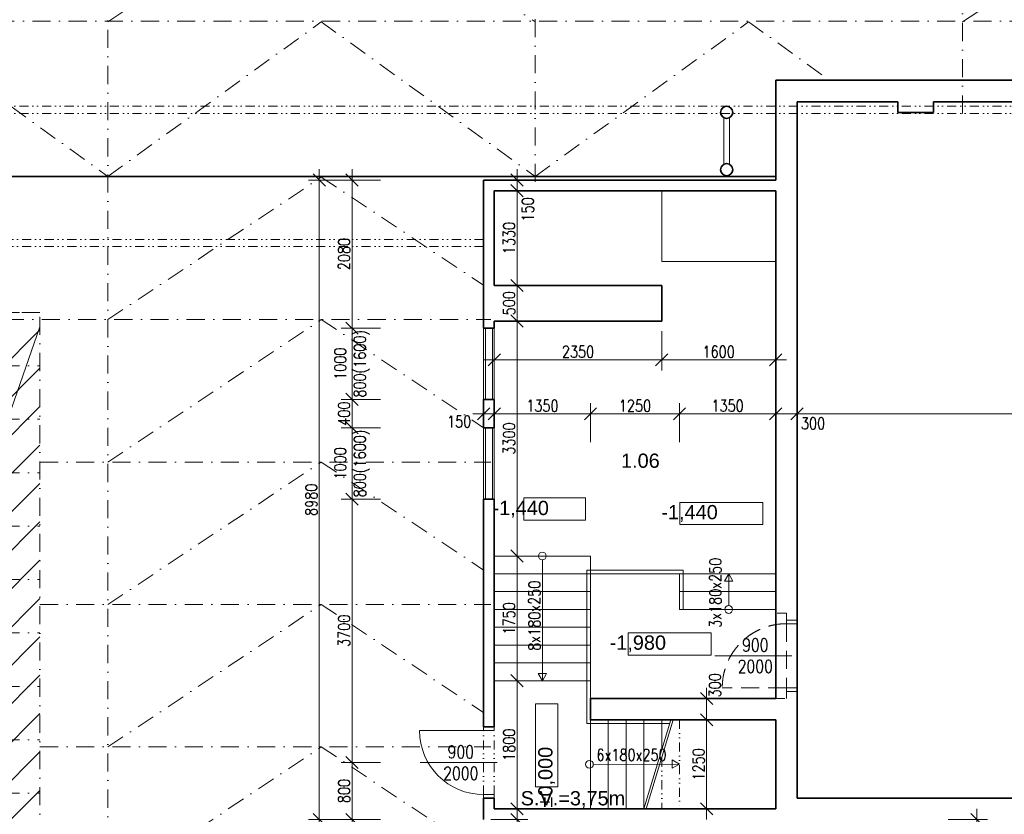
# Model space of a CAD drawing. Header units: millimetres. Extents: x -485339 to 286898, y -1189934 to 1602269.
# Tile 163 of 230: x -81119 to -67295, y -625566 to -614408. Entities that reach past the tile are written whole.
import ezdxf

# ---------------------------------------------------------------- set-up
doc = ezdxf.new("R2010")
doc.units = ezdxf.units.MM
doc.header["$LTSCALE"] = 10
for name, pattern in [('DASHDOT', [25.4, 12.7, -6.35, 0, -6.35]), ('DASHED', [19.05, 12.7, -6.35]), ('DĚLICÍ2', [15.875, 6.35, -3.175, 0, -3.175, 0, -3.175]), ('ČÁRKOVANÁ', [19.05, 12.7, -6.35]), ('ČÁRKOVANÁ2', [9.525, 6.35, -3.175])]:
    doc.linetypes.add(name, pattern=pattern)
doc.layers.get('Defpoints').update_dxf_attribs({"lineweight": 0})
for name, color, linetype, lineweight, true_color in [('BOUR_ČÁRY_OBRYS', 7, 'Continuous', 35, 0x4ccd32), ('BOUR_ŠRAFY', 7, 'Continuous', 18, 0x4ccd32), ('BOURÁNÍ_POPIS', 7, 'Continuous', 18, 0x4ccd32)]:
    doc.layers.add(name, color=color, linetype=linetype, lineweight=lineweight, true_color=true_color)
for name, color, linetype, lineweight in [('St__otvory_dveře', 40, 'Continuous', 18), ('St_kóty', 132, 'Continuous', 18), ('St_otvory_okna', 40, 'Continuous', 18), ('St_plocha_místnosti', 250, 'Continuous', 18), ('St_popis', 250, 'Continuous', 18), ('St_popis_otvory', 40, 'Continuous', 18), ('St_sloupy_konstrukce haly', 5, 'Continuous', 35), ('St_čáry_nad', 250, 'DĚLICÍ2', 18), ('St_čáry_obrys', 5, 'Continuous', 35), ('St_čáry_osy', 250, 'DASHDOT', 18), ('St_čáry_plné', 250, 'Continuous', 18), ('St_čáry_pod', 250, 'ČÁRKOVANÁ2', 18)]:
    doc.layers.add(name, color=color, linetype=linetype, lineweight=lineweight)
doc.styles.add('1_50', font='arial.ttf', dxfattribs={"height": 100})
doc.styles.add('Andy', font='arial.ttf')
doc.styles.get("Standard").update_dxf_attribs({"font": 'simplex.shx', "width": 0.8})
doc.linetypes.add('ZIGZAG', pattern='A,0.00254,-5.08,[131,ltypeshp.shx,S=5.08,R=0,X=-5.08,Y=0],-10.16,[131,ltypeshp.shx,S=5.08,R=180,X=5.08,Y=0],-5.08', length=20.32254)
doc.dimstyles.new('stavebníM100', dxfattribs={"dimtxt": 165, "dimasz": 170, "dimexe": 150, "dimexo": 100, "dimgap": 30, "dimtad": 1, "dimdec": 0, "dimtxsty": 'Standard', "dimblk": 'OBLIQUE', "dimcen": -2.5, "dimdle": 150, "dimclrd": 256, "dimclre": 256, "dimclrt": 256, "dimadec": 4, "dimazin": 0, "dimtfac": 1, "dimtdec": 0, "dimtmove": 2, "dimatfit": 3, "dimldrblk": 'OBLIQUE', "dimfxl": 400, "dimfxlon": 1, "dimlwd": -1, "dimlwe": -1, "dimarcsym": 0})
doc.dimstyles.new('stavebníM100_modul', dxfattribs={"dimtxt": 250, "dimasz": 200, "dimexe": 150, "dimexo": 100, "dimgap": 30, "dimtad": 1, "dimdec": 0, "dimtxsty": 'Standard', "dimblk": 'DOT', "dimcen": -2.5, "dimdle": 150, "dimclrd": 256, "dimclre": 256, "dimclrt": 256, "dimadec": 4, "dimazin": 0, "dimtfac": 1, "dimtdec": 0, "dimtmove": 2, "dimatfit": 3, "dimldrblk": 'OBLIQUE', "dimfxl": 400, "dimfxlon": 1, "dimlwd": -1, "dimlwe": -1, "dimarcsym": 0})
doc.dimstyles.new('stavebníM50 vnitřní', dxfattribs={"dimtxt": 100, "dimasz": 100, "dimexe": 50, "dimexo": 100, "dimgap": 30, "dimtad": 1, "dimdec": 0, "dimtxsty": 'Standard', "dimblk": 'OBLIQUE', "dimcen": 2.5, "dimclrd": 256, "dimclre": 256, "dimclrt": 256, "dimadec": 0, "dimazin": 0, "dimtfac": 1, "dimtdec": 0, "dimtmove": 2, "dimatfit": 2, "dimldrblk": 'OBLIQUE', "dimfxl": 250, "dimfxlon": 1, "dimlwd": -1, "dimlwe": -1, "dimarcsym": 0})

# ---------------------------------------------------------------- blocks, each defined once
blk = doc.blocks.new('G$CCB4D89C1')
at = {"layer": 'St__otvory_dveře', "ltscale": 2}
blk.add_lwpolyline([(450, 0), (450, 900)], dxfattribs=at)
at = {"layer": 'St__otvory_dveře', "linetype": 'DĚLICÍ2', "ltscale": 2}
for points in [[(-450, 0), (450, 0)], [(-450, -150), (450, -150)]]:
    blk.add_lwpolyline(points, dxfattribs=at)
at = {"layer": 'St__otvory_dveře', "ltscale": 2}
for points in [[(500, 0), (450, 0), (450, -150), (500, -150)], [(-450, 0), (-500, 0), (-500, -150), (-450, -150)]]:
    blk.add_lwpolyline(points, close=True, dxfattribs=at)
blk.add_arc((450, 0), 900, 90, 180, dxfattribs=at)
blk = doc.blocks.new('G$CE3D3B369')
at = {"layer": 'St_čáry_osy', "linetype": 'ByBlock', "ltscale": 2}
blk.add_lwpolyline([(0, 0), (12000, 0), (12000, 4100), (0, 4100)], close=True, dxfattribs=at)
for points in [[(750, 4100), (750, 0)], [(1500, 4100), (1500, 0)], [(2250, 4100), (2250, 0)], [(3000, 4100), (3000, 0)], [(3750, 4100), (3750, 0)], [(4500, 4100), (4500, 0)], [(5250, 4100), (5250, 0)], [(6000, 4100), (6000, 0)], [(6750, 4100), (6750, 0)], [(7500, 4100), (7500, 0)], [(8250, 4100), (8250, 0)], [(9000, 4100), (9000, 0)], [(9750, 4100), (9750, 0)], [(10500, 4100), (10500, 0)], [(11250, 4100), (11250, 0)], [(0, 2050), (12000, 2050)]]:
    blk.add_lwpolyline(points, dxfattribs=at)
at = {"layer": 'St_čáry_osy', "ltscale": 2}
blk.add_lwpolyline([(12000, 4100), (12000, 0)], dxfattribs=at)
blk = doc.blocks.new('*U3705')
at = {"layer": 'St_čáry_osy', "ltscale": 2}
blk.add_lwpolyline([(-3000, -1000), (-4, 1000), (3000, -1000)], dxfattribs=at)
blk = doc.blocks.new('*U3706')
at = {"layer": 'St_čáry_osy', "ltscale": 2}
for p in [(48000, 0), (60000, 0)]:
    blk.add_blockref('*U3705', p, dxfattribs=at)
blk = doc.blocks.new('G$C7F2A87C2')
at = {"layer": 'St_sloupy_konstrukce haly', "color": 250, "lineweight": 18, "ltscale": 2}
for points in [[(-40, -815), (-40, -160)], [(40, -815), (40, -160)]]:
    blk.add_lwpolyline(points, dxfattribs=at)
at = {"layer": 'St_sloupy_konstrukce haly', "ltscale": 2}
for centre in [(0, -85), (0, -890)]:
    blk.add_circle(centre, 85, dxfattribs=at)
blk = doc.blocks.new('_Dot')
at = {"color": 0, "linetype": 'ByBlock', "lineweight": -2}
blk.add_line((-0.5, 0), (-1, 0), dxfattribs=at)
at = {"color": 0, "linetype": 'ByBlock', "const_width": 0.5}
blk.add_lwpolyline([(-0.25, 0, 1), (0.25, 0, 1)], format="xyb", close=True, dxfattribs=at)
blk = doc.blocks.new('*D4087')
at = {"layer": 'Defpoints', "color": 0}
for p in [(-71193, -615624), (-59185, -615624), (-71193, -638883)]:
    blk.add_point(p, dxfattribs=at)
at = {"layer": 'St_kóty'}
for p, q in [((-71193, -638483), (-71193, -639033)), ((-59185, -638483), (-59185, -639033)), ((-59385, -638883), (-70993, -638883))]:
    blk.add_line(p, q, dxfattribs=at)
at = {"layer": 'St_kóty', "xscale": 200, "yscale": 200, "zscale": 200, "rotation": 180}
blk.add_blockref('_Dot', (-71193, -638883), dxfattribs=at)
at = {"layer": 'St_kóty', "xscale": 200, "yscale": 200, "zscale": 200}
blk.add_blockref('_Dot', (-59185, -638883), dxfattribs=at)
at = {"layer": 'St_kóty', "insert": (-65189, -638728), "char_height": 250, "attachment_point": 5}
blk.add_mtext('12008', dxfattribs=at)
blk = doc.blocks.new('_OBLIQUE')
at = {"color": 0, "linetype": 'ByBlock'}
blk.add_line((-0.5, -0.5), (0.5, 0.5), dxfattribs=at)
blk = doc.blocks.new('*D4088')
at = {"layer": 'Defpoints', "color": 0}
for p in [(-83185, -615709), (-71193, -615624), (-83185, -638883)]:
    blk.add_point(p, dxfattribs=at)
at = {"layer": 'St_kóty'}
for p, q in [((-83185, -638483), (-83185, -639033)), ((-71193, -638483), (-71193, -639033)), ((-71393, -638883), (-82985, -638883))]:
    blk.add_line(p, q, dxfattribs=at)
at = {"layer": 'St_kóty', "xscale": 200, "yscale": 200, "zscale": 200, "rotation": 180}
blk.add_blockref('_Dot', (-83185, -638883), dxfattribs=at)
at = {"layer": 'St_kóty', "xscale": 200, "yscale": 200, "zscale": 200}
blk.add_blockref('_Dot', (-71193, -638883), dxfattribs=at)
at = {"layer": 'St_kóty', "insert": (-77189, -638728), "char_height": 250, "attachment_point": 5}
blk.add_mtext('11992', dxfattribs=at)
blk = doc.blocks.new('*D4195')
at = {"layer": 'Defpoints', "color": 0}
for p in [(-70205, -625639), (-67681, -625639), (-70205, -625949)]:
    blk.add_point(p, dxfattribs=at)
at = {"layer": 'St_kóty'}
for p, q in [((-67681, -626099), (-67681, -625489)), ((-68081, -625639), (-67531, -625639)), ((-68081, -625949), (-67531, -625949))]:
    blk.add_line(p, q, dxfattribs=at)
at = {"layer": 'St_kóty', "linetype": 'ByBlock', "xscale": 170, "yscale": 170, "zscale": 170}
for p, rotation in [((-67681, -625639), 90), ((-67681, -625949), 270)]:
    blk.add_blockref('_OBLIQUE', p, dxfattribs=dict(at, rotation=rotation))
at = {"layer": 'St_kóty', "insert": (-67466, -626151), "char_height": 165, "attachment_point": 5, "rotation": 90}
blk.add_mtext('310', dxfattribs=at)
blk = doc.blocks.new('*D4206')
at = {"layer": 'Defpoints', "color": 0}
for p in [(-76453, -624839), (-74605, -624839), (-74605, -625639)]:
    blk.add_point(p, dxfattribs=at)
at = {"layer": 'St_kóty'}
for p, q in [((-76453, -625789), (-76453, -624689)), ((-76053, -624839), (-76603, -624839)), ((-76053, -625639), (-76603, -625639))]:
    blk.add_line(p, q, dxfattribs=at)
at = {"layer": 'St_kóty', "linetype": 'ByBlock', "xscale": 170, "yscale": 170, "zscale": 170}
for p, rotation in [((-76453, -624839), 90), ((-76453, -625639), 270)]:
    blk.add_blockref('_OBLIQUE', p, dxfattribs=dict(at, rotation=rotation))
at = {"layer": 'St_kóty', "insert": (-76565, -625239), "char_height": 165, "attachment_point": 5, "rotation": 90}
blk.add_mtext('800', dxfattribs=at)
blk = doc.blocks.new('*D4208')
at = {"layer": 'Defpoints', "color": 0}
for p in [(-76453, -621139), (-74605, -621139), (-74605, -624839)]:
    blk.add_point(p, dxfattribs=at)
at = {"layer": 'St_kóty'}
for p, q in [((-76453, -624989), (-76453, -620989)), ((-76053, -621139), (-76603, -621139)), ((-76053, -624839), (-76603, -624839))]:
    blk.add_line(p, q, dxfattribs=at)
at = {"layer": 'St_kóty', "linetype": 'ByBlock', "xscale": 170, "yscale": 170, "zscale": 170}
for p, rotation in [((-76453, -621139), 90), ((-76453, -624839), 270)]:
    blk.add_blockref('_OBLIQUE', p, dxfattribs=dict(at, rotation=rotation))
at = {"layer": 'St_kóty', "insert": (-76565, -622989), "char_height": 165, "attachment_point": 5, "rotation": 90}
blk.add_mtext('3700', dxfattribs=at)
blk = doc.blocks.new('*D4209')
at = {"layer": 'Defpoints', "color": 0}
for p in [(-76453, -620139), (-74580, -620139), (-74605, -621139)]:
    blk.add_point(p, dxfattribs=at)
at = {"layer": 'St_kóty'}
for p, q in [((-76453, -621289), (-76453, -619989)), ((-76053, -620139), (-76603, -620139)), ((-76053, -621139), (-76603, -621139))]:
    blk.add_line(p, q, dxfattribs=at)
at = {"layer": 'St_kóty', "insert": (-76453, -620639), "char_height": 165, "attachment_point": 5, "rotation": 90}
blk.add_mtext('1000\\P800(1600)', dxfattribs=at)
blk = doc.blocks.new('*D4210')
at = {"layer": 'Defpoints', "color": 0}
for p in [(-76453, -619739), (-74605, -619739), (-74580, -620139)]:
    blk.add_point(p, dxfattribs=at)
at = {"layer": 'St_kóty'}
for p, q in [((-76453, -620289), (-76453, -619589)), ((-76053, -619739), (-76603, -619739)), ((-76053, -620139), (-76603, -620139))]:
    blk.add_line(p, q, dxfattribs=at)
at = {"layer": 'St_kóty', "linetype": 'ByBlock', "xscale": 170, "yscale": 170, "zscale": 170}
for p, rotation in [((-76453, -619739), 90), ((-76453, -620139), 270)]:
    blk.add_blockref('_OBLIQUE', p, dxfattribs=dict(at, rotation=rotation))
at = {"layer": 'St_kóty', "insert": (-76565, -619939), "char_height": 165, "attachment_point": 5, "rotation": 90}
blk.add_mtext('400', dxfattribs=at)
blk = doc.blocks.new('*D4211')
at = {"layer": 'Defpoints', "color": 0}
for p in [(-76453, -618739), (-74580, -618739), (-74605, -619739)]:
    blk.add_point(p, dxfattribs=at)
at = {"layer": 'St_kóty'}
for p, q in [((-76453, -619889), (-76453, -618589)), ((-76053, -618739), (-76603, -618739)), ((-76053, -619739), (-76603, -619739))]:
    blk.add_line(p, q, dxfattribs=at)
at = {"layer": 'St_kóty', "insert": (-76453, -619239), "char_height": 165, "attachment_point": 5, "rotation": 90}
blk.add_mtext('1000\\P800(1600)', dxfattribs=at)
blk = doc.blocks.new('*D4212')
at = {"layer": 'Defpoints', "color": 0}
for p in [(-76453, -616659), (-74605, -616659), (-74580, -618739)]:
    blk.add_point(p, dxfattribs=at)
at = {"layer": 'St_kóty'}
for p, q in [((-76453, -618889), (-76453, -616509)), ((-76053, -616659), (-76603, -616659)), ((-76053, -618739), (-76603, -618739))]:
    blk.add_line(p, q, dxfattribs=at)
at = {"layer": 'St_kóty', "linetype": 'ByBlock', "xscale": 170, "yscale": 170, "zscale": 170}
for p, rotation in [((-76453, -616659), 90), ((-76453, -618739), 270)]:
    blk.add_blockref('_OBLIQUE', p, dxfattribs=dict(at, rotation=rotation))
at = {"layer": 'St_kóty', "insert": (-76565, -617699), "char_height": 165, "attachment_point": 5, "rotation": 90}
blk.add_mtext('2080', dxfattribs=at)
blk = doc.blocks.new('*D4213')
at = {"layer": 'Defpoints', "color": 0}
for p in [(-74605, -616659), (-76912, -625639), (-74605, -625639)]:
    blk.add_point(p, dxfattribs=at)
at = {"layer": 'St_kóty'}
for p, q in [((-76912, -616509), (-76912, -625789)), ((-76512, -616659), (-77062, -616659)), ((-76512, -625639), (-77062, -625639))]:
    blk.add_line(p, q, dxfattribs=at)
at = {"layer": 'St_kóty', "linetype": 'ByBlock', "xscale": 170, "yscale": 170, "zscale": 170}
for p, rotation in [((-76912, -616659), 90), ((-76912, -625639), 270)]:
    blk.add_blockref('_OBLIQUE', p, dxfattribs=dict(at, rotation=rotation))
at = {"layer": 'St_kóty', "insert": (-77024, -621149), "char_height": 165, "attachment_point": 5, "rotation": 90}
blk.add_mtext('8980', dxfattribs=at)
blk = doc.blocks.new('*D4214')
at = {"layer": 'Defpoints', "color": 0}
for p in [(-74455, -625489), (-74136, -625489), (-74605, -625639)]:
    blk.add_point(p, dxfattribs=at)
at = {"layer": 'St_kóty'}
for p, q in [((-74136, -625789), (-74136, -625339)), ((-74355, -625489), (-73986, -625489)), ((-74505, -625639), (-73986, -625639))]:
    blk.add_line(p, q, dxfattribs=at)
at = {"layer": 'St_kóty', "linetype": 'ByBlock', "xscale": 170, "yscale": 170, "zscale": 170}
for p, rotation in [((-74136, -625489), 90), ((-74136, -625639), 270)]:
    blk.add_blockref('_OBLIQUE', p, dxfattribs=dict(at, rotation=rotation))
at = {"layer": 'St_kóty', "insert": (-74012, -625916), "char_height": 165, "attachment_point": 5, "rotation": 90}
blk.add_mtext('150', dxfattribs=at)
blk = doc.blocks.new('*D4215')
at = {"layer": 'Defpoints', "color": 0}
for p in [(-74455, -623689), (-74136, -623689), (-74455, -625489)]:
    blk.add_point(p, dxfattribs=at)
at = {"layer": 'St_kóty'}
for p, q in [((-74136, -625639), (-74136, -623539)), ((-74355, -623689), (-73986, -623689)), ((-74355, -625489), (-73986, -625489))]:
    blk.add_line(p, q, dxfattribs=at)
at = {"layer": 'St_kóty', "linetype": 'ByBlock', "xscale": 170, "yscale": 170, "zscale": 170}
for p, rotation in [((-74136, -623689), 90), ((-74136, -625489), 270)]:
    blk.add_blockref('_OBLIQUE', p, dxfattribs=dict(at, rotation=rotation))
at = {"layer": 'St_kóty', "insert": (-74248, -624589), "char_height": 165, "attachment_point": 5, "rotation": 90}
blk.add_mtext('1800', dxfattribs=at)
blk = doc.blocks.new('*D4216')
at = {"layer": 'Defpoints', "color": 0}
for p in [(-74455, -621939), (-74136, -621939), (-74455, -623689)]:
    blk.add_point(p, dxfattribs=at)
at = {"layer": 'St_kóty'}
for p, q in [((-74136, -623839), (-74136, -621789)), ((-74355, -621939), (-73986, -621939)), ((-74355, -623689), (-73986, -623689))]:
    blk.add_line(p, q, dxfattribs=at)
at = {"layer": 'St_kóty', "linetype": 'ByBlock', "xscale": 170, "yscale": 170, "zscale": 170}
for p, rotation in [((-74136, -621939), 90), ((-74136, -623689), 270)]:
    blk.add_blockref('_OBLIQUE', p, dxfattribs=dict(at, rotation=rotation))
at = {"layer": 'St_kóty', "insert": (-74248, -622814), "char_height": 165, "attachment_point": 5, "rotation": 90}
blk.add_mtext('1750', dxfattribs=at)
blk = doc.blocks.new('*D4217')
at = {"layer": 'Defpoints', "color": 0}
for p in [(-74455, -618639), (-74136, -618639), (-74455, -621939)]:
    blk.add_point(p, dxfattribs=at)
at = {"layer": 'St_kóty'}
for p, q in [((-74136, -622089), (-74136, -618489)), ((-74355, -618639), (-73986, -618639)), ((-74355, -621939), (-73986, -621939))]:
    blk.add_line(p, q, dxfattribs=at)
at = {"layer": 'St_kóty', "linetype": 'ByBlock', "xscale": 170, "yscale": 170, "zscale": 170}
for p, rotation in [((-74136, -618639), 90), ((-74136, -621939), 270)]:
    blk.add_blockref('_OBLIQUE', p, dxfattribs=dict(at, rotation=rotation))
at = {"layer": 'St_kóty', "insert": (-74248, -620289), "char_height": 165, "attachment_point": 5, "rotation": 90}
blk.add_mtext('3300', dxfattribs=at)
blk = doc.blocks.new('*D4218')
at = {"layer": 'Defpoints', "color": 0}
for p in [(-74455, -618139), (-74136, -618139), (-74455, -618639)]:
    blk.add_point(p, dxfattribs=at)
at = {"layer": 'St_kóty'}
for p, q in [((-74136, -618789), (-74136, -617989)), ((-74355, -618139), (-73986, -618139)), ((-74355, -618639), (-73986, -618639))]:
    blk.add_line(p, q, dxfattribs=at)
at = {"layer": 'St_kóty', "linetype": 'ByBlock', "xscale": 170, "yscale": 170, "zscale": 170}
for p, rotation in [((-74136, -618139), 90), ((-74136, -618639), 270)]:
    blk.add_blockref('_OBLIQUE', p, dxfattribs=dict(at, rotation=rotation))
at = {"layer": 'St_kóty', "insert": (-74248, -618389), "char_height": 165, "attachment_point": 5, "rotation": 90}
blk.add_mtext('500', dxfattribs=at)
blk = doc.blocks.new('*D4219')
at = {"layer": 'Defpoints', "color": 0}
for p in [(-74455, -616809), (-74136, -616809), (-74455, -618139)]:
    blk.add_point(p, dxfattribs=at)
at = {"layer": 'St_kóty'}
for p, q in [((-74136, -618289), (-74136, -616659)), ((-74355, -616809), (-73986, -616809)), ((-74355, -618139), (-73986, -618139))]:
    blk.add_line(p, q, dxfattribs=at)
at = {"layer": 'St_kóty', "linetype": 'ByBlock', "xscale": 170, "yscale": 170, "zscale": 170}
for p, rotation in [((-74136, -616809), 90), ((-74136, -618139), 270)]:
    blk.add_blockref('_OBLIQUE', p, dxfattribs=dict(at, rotation=rotation))
at = {"layer": 'St_kóty', "insert": (-74248, -617474), "char_height": 165, "attachment_point": 5, "rotation": 90}
blk.add_mtext('1330', dxfattribs=at)
blk = doc.blocks.new('*D4220')
at = {"layer": 'Defpoints', "color": 0}
for p in [(-74605, -616659), (-74136, -616659), (-74455, -616809)]:
    blk.add_point(p, dxfattribs=at)
at = {"layer": 'St_kóty'}
for p, q in [((-74136, -616959), (-74136, -616509)), ((-74505, -616659), (-73986, -616659)), ((-74355, -616809), (-73986, -616809))]:
    blk.add_line(p, q, dxfattribs=at)
at = {"layer": 'St_kóty', "linetype": 'ByBlock', "xscale": 170, "yscale": 170, "zscale": 170}
for p, rotation in [((-74136, -616659), 90), ((-74136, -616809), 270)]:
    blk.add_blockref('_OBLIQUE', p, dxfattribs=dict(at, rotation=rotation))
at = {"layer": 'St_kóty', "insert": (-73985, -617071), "char_height": 165, "attachment_point": 5, "rotation": 90}
blk.add_mtext('150', dxfattribs=at)
blk = doc.blocks.new('*D4221')
at = {"layer": 'Defpoints', "color": 0}
for p in [(-71474, -624239), (-70505, -624239), (-70505, -625489)]:
    blk.add_point(p, dxfattribs=at)
at = {"layer": 'St_kóty'}
for p, q in [((-71474, -625639), (-71474, -624089)), ((-71074, -624239), (-71624, -624239)), ((-71074, -625489), (-71624, -625489))]:
    blk.add_line(p, q, dxfattribs=at)
at = {"layer": 'St_kóty', "linetype": 'ByBlock', "xscale": 170, "yscale": 170, "zscale": 170}
for p, rotation in [((-71474, -624239), 90), ((-71474, -625489), 270)]:
    blk.add_blockref('_OBLIQUE', p, dxfattribs=dict(at, rotation=rotation))
at = {"layer": 'St_kóty', "insert": (-71587, -624864), "char_height": 165, "attachment_point": 5, "rotation": 90}
blk.add_mtext('1250', dxfattribs=at)
blk = doc.blocks.new('*D4222')
at = {"layer": 'Defpoints', "color": 0}
for p in [(-71474, -623939), (-70505, -623939), (-70505, -624239)]:
    blk.add_point(p, dxfattribs=at)
at = {"layer": 'St_kóty'}
for p, q in [((-71474, -624389), (-71474, -623789)), ((-71074, -623939), (-71624, -623939)), ((-71074, -624239), (-71624, -624239))]:
    blk.add_line(p, q, dxfattribs=at)
at = {"layer": 'St_kóty', "linetype": 'ByBlock', "xscale": 170, "yscale": 170, "zscale": 170}
for p, rotation in [((-71474, -623939), 90), ((-71474, -624239), 270)]:
    blk.add_blockref('_OBLIQUE', p, dxfattribs=dict(at, rotation=rotation))
at = {"layer": 'St_kóty', "insert": (-71357, -623754), "char_height": 165, "attachment_point": 5, "rotation": 90}
blk.add_mtext('300', dxfattribs=at)
blk = doc.blocks.new('*D4223')
at = {"layer": 'Defpoints', "color": 0}
for p in [(-74455, -619941), (-74605, -621139), (-74455, -621139)]:
    blk.add_point(p, dxfattribs=at)
at = {"layer": 'St_kóty'}
for p, q in [((-74605, -620341), (-74605, -619791)), ((-74455, -620341), (-74455, -619791)), ((-74755, -619941), (-74305, -619941))]:
    blk.add_line(p, q, dxfattribs=at)
at = {"layer": 'St_kóty', "linetype": 'ByBlock', "xscale": 170, "yscale": 170, "zscale": 170, "rotation": 180}
blk.add_blockref('_OBLIQUE', (-74605, -619941), dxfattribs=at)
at = {"layer": 'St_kóty', "linetype": 'ByBlock', "xscale": 170, "yscale": 170, "zscale": 170}
blk.add_blockref('_OBLIQUE', (-74455, -619941), dxfattribs=at)
at = {"layer": 'St_kóty', "insert": (-74949, -620051), "char_height": 165, "attachment_point": 5}
blk.add_mtext('150', dxfattribs=at)
blk = doc.blocks.new('*D4224')
at = {"layer": 'Defpoints', "color": 0}
for p in [(-73105, -619941), (-74455, -621139), (-73105, -623939)]:
    blk.add_point(p, dxfattribs=at)
at = {"layer": 'St_kóty'}
for p, q in [((-74455, -620341), (-74455, -619791)), ((-73105, -620341), (-73105, -619791)), ((-74605, -619941), (-72955, -619941))]:
    blk.add_line(p, q, dxfattribs=at)
at = {"layer": 'St_kóty', "linetype": 'ByBlock', "xscale": 170, "yscale": 170, "zscale": 170, "rotation": 180}
blk.add_blockref('_OBLIQUE', (-74455, -619941), dxfattribs=at)
at = {"layer": 'St_kóty', "linetype": 'ByBlock', "xscale": 170, "yscale": 170, "zscale": 170}
blk.add_blockref('_OBLIQUE', (-73105, -619941), dxfattribs=at)
at = {"layer": 'St_kóty', "insert": (-73780, -619828), "char_height": 165, "attachment_point": 5}
blk.add_mtext('1350', dxfattribs=at)
blk = doc.blocks.new('*D4226')
at = {"layer": 'Defpoints', "color": 0}
for p in [(-70205, -619941), (-70505, -623939), (-70205, -625339)]:
    blk.add_point(p, dxfattribs=at)
at = {"layer": 'St_kóty'}
for p, q in [((-70505, -620341), (-70505, -619791)), ((-70205, -620341), (-70205, -619791)), ((-70655, -619941), (-70055, -619941))]:
    blk.add_line(p, q, dxfattribs=at)
at = {"layer": 'St_kóty', "linetype": 'ByBlock', "xscale": 170, "yscale": 170, "zscale": 170, "rotation": 180}
blk.add_blockref('_OBLIQUE', (-70505, -619941), dxfattribs=at)
at = {"layer": 'St_kóty', "linetype": 'ByBlock', "xscale": 170, "yscale": 170, "zscale": 170}
blk.add_blockref('_OBLIQUE', (-70205, -619941), dxfattribs=at)
at = {"layer": 'St_kóty', "insert": (-69980, -620076), "char_height": 165, "attachment_point": 5}
blk.add_mtext('300', dxfattribs=at)
blk = doc.blocks.new('*D4227')
at = {"layer": 'Defpoints', "color": 0}
for p in [(-60025, -619941), (-70205, -625339), (-60025, -625339)]:
    blk.add_point(p, dxfattribs=at)
at = {"layer": 'St_kóty'}
for p, q in [((-70205, -620341), (-70205, -619791)), ((-60025, -620341), (-60025, -619791)), ((-70355, -619941), (-59875, -619941))]:
    blk.add_line(p, q, dxfattribs=at)
at = {"layer": 'St_kóty', "linetype": 'ByBlock', "xscale": 170, "yscale": 170, "zscale": 170, "rotation": 180}
blk.add_blockref('_OBLIQUE', (-70205, -619941), dxfattribs=at)
at = {"layer": 'St_kóty', "linetype": 'ByBlock', "xscale": 170, "yscale": 170, "zscale": 170}
blk.add_blockref('_OBLIQUE', (-60025, -619941), dxfattribs=at)
at = {"layer": 'St_kóty', "insert": (-65115, -619828), "char_height": 165, "attachment_point": 5}
blk.add_mtext('10180', dxfattribs=at)
blk = doc.blocks.new('*D4230')
at = {"layer": 'Defpoints', "color": 0}
for p in [(-74455, -618139), (-72105, -618139), (-72105, -619183)]:
    blk.add_point(p, dxfattribs=at)
at = {"layer": 'St_kóty'}
for p, q in [((-74455, -618783), (-74455, -619333)), ((-72105, -618783), (-72105, -619333)), ((-74605, -619183), (-71955, -619183))]:
    blk.add_line(p, q, dxfattribs=at)
at = {"layer": 'St_kóty', "linetype": 'ByBlock', "xscale": 170, "yscale": 170, "zscale": 170, "rotation": 180}
blk.add_blockref('_OBLIQUE', (-74455, -619183), dxfattribs=at)
at = {"layer": 'St_kóty', "linetype": 'ByBlock', "xscale": 170, "yscale": 170, "zscale": 170}
blk.add_blockref('_OBLIQUE', (-72105, -619183), dxfattribs=at)
at = {"layer": 'St_kóty', "insert": (-73280, -619070), "char_height": 165, "attachment_point": 5}
blk.add_mtext('2350', dxfattribs=at)
blk = doc.blocks.new('*D4231')
at = {"layer": 'Defpoints', "color": 0}
for p in [(-70505, -616809), (-72105, -618139), (-70505, -619183)]:
    blk.add_point(p, dxfattribs=at)
at = {"layer": 'St_kóty'}
for p, q in [((-72105, -618783), (-72105, -619333)), ((-70505, -618783), (-70505, -619333)), ((-72255, -619183), (-70355, -619183))]:
    blk.add_line(p, q, dxfattribs=at)
at = {"layer": 'St_kóty', "linetype": 'ByBlock', "xscale": 170, "yscale": 170, "zscale": 170, "rotation": 180}
blk.add_blockref('_OBLIQUE', (-72105, -619183), dxfattribs=at)
at = {"layer": 'St_kóty', "linetype": 'ByBlock', "xscale": 170, "yscale": 170, "zscale": 170}
blk.add_blockref('_OBLIQUE', (-70505, -619183), dxfattribs=at)
at = {"layer": 'St_kóty', "insert": (-71305, -619070), "char_height": 165, "attachment_point": 5}
blk.add_mtext('1600', dxfattribs=at)
blk = doc.blocks.new('*D4233')
at = {"layer": 'Defpoints', "color": 0}
for p in [(-70505, -619941), (-71855, -622189), (-70505, -622189)]:
    blk.add_point(p, dxfattribs=at)
at = {"layer": 'St_kóty'}
for p, q in [((-71855, -620341), (-71855, -619791)), ((-70505, -620341), (-70505, -619791)), ((-72005, -619941), (-70355, -619941))]:
    blk.add_line(p, q, dxfattribs=at)
at = {"layer": 'St_kóty', "linetype": 'ByBlock', "xscale": 170, "yscale": 170, "zscale": 170, "rotation": 180}
blk.add_blockref('_OBLIQUE', (-71855, -619941), dxfattribs=at)
at = {"layer": 'St_kóty', "linetype": 'ByBlock', "xscale": 170, "yscale": 170, "zscale": 170}
blk.add_blockref('_OBLIQUE', (-70505, -619941), dxfattribs=at)
at = {"layer": 'St_kóty', "insert": (-71180, -619828), "char_height": 165, "attachment_point": 5}
blk.add_mtext('1350', dxfattribs=at)
blk = doc.blocks.new('*D4234')
at = {"layer": 'Defpoints', "color": 0}
for p in [(-71855, -619941), (-73105, -622189), (-71855, -622189)]:
    blk.add_point(p, dxfattribs=at)
at = {"layer": 'St_kóty'}
for p, q in [((-73105, -620341), (-73105, -619791)), ((-71855, -620341), (-71855, -619791)), ((-73255, -619941), (-71705, -619941))]:
    blk.add_line(p, q, dxfattribs=at)
at = {"layer": 'St_kóty', "linetype": 'ByBlock', "xscale": 170, "yscale": 170, "zscale": 170, "rotation": 180}
blk.add_blockref('_OBLIQUE', (-73105, -619941), dxfattribs=at)
at = {"layer": 'St_kóty', "linetype": 'ByBlock', "xscale": 170, "yscale": 170, "zscale": 170}
blk.add_blockref('_OBLIQUE', (-71855, -619941), dxfattribs=at)
at = {"layer": 'St_kóty', "insert": (-72480, -619828), "char_height": 165, "attachment_point": 5}
blk.add_mtext('1250', dxfattribs=at)
blk = doc.blocks.new('*D5385')
at = {"layer": 'Defpoints', "color": 0}
for p in [(-43625, -616887), (-140555, -634919), (-43625, -640487)]:
    blk.add_point(p, dxfattribs=at)
at = {"layer": 'St_kóty'}
for p, q in [((-140555, -640237), (-140555, -640537)), ((-43625, -640237), (-43625, -640537)), ((-140555, -640487), (-43625, -640487))]:
    blk.add_line(p, q, dxfattribs=at)
at = {"layer": 'St_kóty', "linetype": 'ByBlock', "xscale": 100, "yscale": 100, "zscale": 100, "rotation": 180}
blk.add_blockref('_OBLIQUE', (-140555, -640487), dxfattribs=at)
at = {"layer": 'St_kóty', "linetype": 'ByBlock', "xscale": 100, "yscale": 100, "zscale": 100}
blk.add_blockref('_OBLIQUE', (-43625, -640487), dxfattribs=at)
at = {"layer": 'St_kóty', "insert": (-92090, -640407), "char_height": 100, "attachment_point": 5}
blk.add_mtext('96930', dxfattribs=at)

msp = doc.modelspace()

# ---------------------------------------------------------------- hatches: boundary and pattern name
at = {"layer": 'BOUR_ŠRAFY', "linetype": 'DASHED'}
h = msp.add_hatch(dxfattribs=at)
h.set_pattern_fill('ANSI31', color=256, scale=120)
h.set_pattern_definition([(45, (60000, 0), (-269.40768, 269.40768), [])])
h.paths.add_polyline_path([(-84934.2, -630519.2), (-80834.2, -630519.2), (-80834.2, -618719.2), (-84934.2, -618719.2)])

# ---------------------------------------------------------------- linework, layer by layer
at = {"layer": 'BOUR_ČÁRY_OBRYS', "linetype": 'ZIGZAG', "lineweight": 35, "ltscale": 0.5}
msp.add_lwpolyline([(-109944.9, -616609.2), (-70504.9, -616609.2)], dxfattribs=at)
at = {"layer": 'BOURÁNÍ_POPIS'}
msp.add_lwpolyline([(-80834.2, -618719.2), (-84934.2, -630519.2)], dxfattribs=at)
at = {"layer": 'St__otvory_dveře', "linetype": 'ČÁRKOVANÁ', "ltscale": 2}
for points in [[(-70354.1, -622889.2), (-70354.9, -623789.2)], [(-70204.1, -622889.2), (-70204.9, -623789.2)], [(-70354.9, -623789.2), (-71254.9, -623789.2)]]:
    msp.add_lwpolyline(points, dxfattribs=at)
for points in [[(-70354.1, -622889.2), (-70354.1, -622839.2), (-70204.1, -622839.2), (-70204.1, -622889.2)], [(-70354.9, -623839.2), (-70354.9, -623789.2), (-70204.9, -623789.2), (-70204.9, -623839.2)]]:
    msp.add_lwpolyline(points, close=True, dxfattribs=at)
msp.add_arc((-70354.9, -623789.2), 900, 90, 180, dxfattribs=at)
at = {"layer": 'St_kóty'}
for points in [[(-74042.8, -621122.6), (-73176.3, -621122.6), (-73176.3, -621433.2), (-74042.8, -621433.2)], [(-71852, -621185.8), (-70685.5, -621185.8), (-70685.5, -621496.4), (-71852, -621496.4)], [(-72578, -623018), (-71411.5, -623018), (-71411.5, -623328.6), (-72578, -623328.6)], [(-73875.3, -625182), (-73875.3, -624015.4), (-73564.7, -624015.4), (-73564.7, -625182)]]:
    msp.add_lwpolyline(points, close=True, dxfattribs=at)
at = {"layer": 'St_otvory_okna', "ltscale": 2}
for points in [[(-74579.9, -619739.2), (-74579.9, -618739.2)], [(-74479.9, -619739.2), (-74479.9, -618739.2)], [(-74579.9, -621139.2), (-74579.9, -620139.2)], [(-74479.9, -621139.2), (-74479.9, -620139.2)]]:
    msp.add_lwpolyline(points, dxfattribs=at)
at = {"layer": 'St_popis_otvory'}
for points in [[(-71359.6, -623339.2), (-70278.3, -623339.2)], [(-75494.2, -624839.2), (-74412.9, -624839.2)]]:
    msp.add_lwpolyline(points, dxfattribs=at)
at = {"layer": 'St_čáry_nad', "ltscale": 2}
for points in [[(-43825.2, -615624.2), (-139879.9, -615624.2)], [(-43825.2, -615724.2), (-139879.9, -615724.2)], [(-74604.9, -617494.2), (-139879.9, -617494.2)], [(-74604.9, -617594.2), (-139879.9, -617594.2)], [(-71854.9, -624239.2), (-71854.9, -625489.2)], [(-72104.9, -624770.2), (-72104.9, -625489.2)]]:
    msp.add_lwpolyline(points, dxfattribs=at)
at = {"layer": 'St_čáry_obrys', "ltscale": 2}
for points in [[(-70504.9, -615259.2), (-70504.9, -616659.2)], [(-59724.9, -615259.2), (-70504.9, -615259.2)], [(-70204.9, -615559.2), (-70204.9, -625339.2)], [(-68789.1, -615559.2), (-70204.9, -615559.2)], [(-68789.1, -615559.2), (-68789.1, -615709.2)], [(-68289.1, -615559.2), (-68289.1, -615709.2)], [(-61784.9, -615559.2), (-68289.1, -615559.2)], [(-68789.1, -615709.2), (-68289.1, -615709.2)], [(-74604.9, -616659.2), (-74604.9, -618739.2)], [(-70504.9, -616659.2), (-74604.9, -616659.2)], [(-74454.9, -616809.2), (-74454.9, -618139.2)], [(-70504.9, -616809.2), (-74454.9, -616809.2)], [(-70504.9, -616809.2), (-70504.9, -623939.2)], [(-72104.9, -618139.2), (-74454.9, -618139.2)], [(-72104.9, -618139.2), (-72104.9, -618639.2)], [(-74454.9, -618739.2), (-74604.9, -618739.2)], [(-72104.9, -618639.2), (-74454.9, -618639.2)], [(-74454.9, -618639.2), (-74454.9, -618739.2)], [(-74454.9, -619739.2), (-74604.9, -619739.2)], [(-74604.9, -619739.2), (-74604.9, -620139.2)], [(-74454.9, -619739.2), (-74454.9, -620139.2)], [(-74454.9, -620139.2), (-74604.9, -620139.2)], [(-74454.9, -621139.2), (-74604.9, -621139.2)], [(-74604.9, -621139.2), (-74604.9, -624339.2)], [(-74454.9, -621139.2), (-74454.9, -624339.2)], [(-70504.9, -623939.2), (-73104.9, -623939.2), (-73104.9, -624239.2), (-70504.9, -624239.2)], [(-70504.9, -624239.2), (-70504.9, -625489.2)], [(-74454.9, -624339.2), (-74604.9, -624339.2)], [(-74604.9, -625339.2), (-74604.9, -625639.2)], [(-74454.9, -625339.2), (-74604.9, -625339.2)], [(-74454.9, -625339.2), (-74454.9, -625489.2)], [(-60024.9, -625339.2), (-70204.9, -625339.2)], [(-70504.9, -625489.2), (-74454.9, -625489.2)]]:
    msp.add_lwpolyline(points, dxfattribs=at)
at = {"layer": 'St_čáry_osy', "ltscale": 2}
for points in [[(-79879.9, -634619.2), (-79879.9, -567627.2)], [(-73879.9, -616684.8), (-73879.9, -567627.2)], [(-67879.9, -615724.2), (-67879.9, -567627.2)], [(-139879.9, -614436.7), (-43825.2, -614423.9)], [(-85879.9, -616609.2), (-82884.2, -614436.7), (-79879.9, -616609.2)], [(-79879.9, -616609.2), (-76884.2, -614436.7), (-73879.9, -616609.2)], [(-73879.9, -616609.2), (-70884.2, -614436.7), (-69746.8, -615259.2)], [(-79879.9, -618619.2), (-76884.2, -616619.2), (-74604.9, -618136.6)], [(-140254.9, -618619.2), (-74504.9, -618619.2)], [(-79879.9, -620619.2), (-76884.2, -618619.2), (-74604.9, -620136.6)], [(-80834.2, -620619.2), (-74504.9, -620619.2)], [(-79879.9, -622619.2), (-76884.2, -620619.2), (-74604.9, -622136.6)], [(-80834.2, -622619.2), (-74504.9, -622619.2)], [(-79879.9, -624619.2), (-76884.2, -622619.2), (-74604.9, -624136.6)], [(-80834.2, -624619.2), (-74505.5, -624619.2)], [(-79879.9, -626619.2), (-76884.2, -624619.2), (-73879.9, -626619.2)]]:
    msp.add_lwpolyline(points, dxfattribs=at)
at = {"layer": 'St_čáry_plné', "ltscale": 2}
for points in [[(-72104.9, -617805), (-72104.9, -616809.2)], [(-72104.9, -617805), (-70504.9, -617805)], [(-74604.9, -619739.2), (-74604.9, -618739.2)], [(-74454.9, -618739.2), (-74454.9, -619739.2)], [(-74604.9, -621139.2), (-74604.9, -620139.2)], [(-74454.9, -620139.2), (-74454.9, -621139.2)], [(-73104.9, -621939.2), (-74454.9, -621939.2)], [(-73779.9, -621993.8), (-73779.9, -623689.2)], [(-73104.9, -621939.2), (-73104.9, -623989.2)], [(-70504.9, -622189.2), (-74454.9, -622189.2)], [(-73154.9, -622139.2), (-73154.9, -624289.2)], [(-71804.9, -622139.2), (-73154.9, -622139.2)], [(-71854.9, -622189.2), (-71854.9, -622689.2)], [(-71804.9, -622139.2), (-71804.9, -622689.2)], [(-71164, -622634.7), (-71164, -622189.2)], [(-73104.9, -622439.2), (-74454.9, -622439.2)], [(-73104.9, -622439.2), (-74454.9, -622439.2)], [(-70504.9, -622439.2), (-71854.9, -622439.2)], [(-73104.9, -622689.2), (-74454.9, -622689.2)], [(-73104.9, -622689.2), (-74454.9, -622689.2)], [(-70504.9, -622689.2), (-71854.9, -622689.2)], [(-73104.9, -622939.2), (-74454.9, -622939.2)], [(-73104.9, -623189.2), (-74454.9, -623189.2)], [(-73104.9, -623439.2), (-74454.9, -623439.2)], [(-73104.9, -623689.2), (-74454.9, -623689.2)], [(-73104.9, -624239.2), (-73104.9, -625489.2)], [(-72854.9, -624239.2), (-72854.9, -625489.2)], [(-72604.9, -624239.2), (-72604.9, -625489.2)], [(-72354.9, -624239.2), (-72354.9, -625489.2)], [(-72354.9, -625489.2), (-71974.8, -624239.2)], [(-72323.5, -625489.2), (-71943.4, -624239.2)], [(-72104.9, -624239.2), (-72104.9, -624667.1)], [(-73154.9, -624289.2), (-71990, -624289.2)], [(-73065, -624864.2), (-71854.9, -624861.3)]]:
    msp.add_lwpolyline(points, dxfattribs=at)
for points in [[(-71164, -622189.2), (-71222.6, -622290.7), (-71105.4, -622290.7)], [(-73779.9, -623689.2), (-73838.5, -623587.8), (-73721.3, -623587.8)], [(-71854.9, -624861.3), (-71956.3, -624919.9), (-71956.3, -624802.8)]]:
    msp.add_lwpolyline(points, close=True, dxfattribs=at)
for centre in [(-73779.9, -621939.2), (-71164, -622689.2), (-73119.6, -624864.2)]:
    msp.add_circle(centre, 54.6, dxfattribs=at)
at = {"layer": 'St_čáry_pod', "ltscale": 2}
for points in [[(-70354.9, -622739.2), (-70504.9, -622739.2)], [(-70354.9, -622739.2), (-70354.9, -622839.2)], [(-70354.9, -622839.2), (-70204.9, -622839.2)], [(-70354.9, -623839.2), (-70204.9, -623839.2)], [(-70354.9, -623839.2), (-70354.9, -623939.2)], [(-70504.9, -623939.2), (-70354.9, -623939.2)]]:
    msp.add_lwpolyline(points, dxfattribs=at)

# ---------------------------------------------------------------- block references
at = {"layer": 'St__otvory_dveře', "ltscale": 2, "rotation": 90}
msp.add_blockref('G$CCB4D89C1', (-74605.3, -624839.2), dxfattribs=at)
at = {"layer": 'St_čáry_osy', "ltscale": 2}
msp.add_blockref('*U3706', (-124879.9, -613436.7), dxfattribs=at)
at = {"layer": 'St_čáry_osy', "ltscale": 2, "rotation": 90}
msp.add_blockref('G$CE3D3B369', (-80834.2, -630519.2), dxfattribs=at)
at = {"layer": 'St_čáry_plné'}
msp.add_blockref('G$C7F2A87C2', (-71193, -615623.8), dxfattribs=at)

# ---------------------------------------------------------------- texts
at = {"layer": 'St_kóty', "char_height": 200, "attachment_point": 5, "style": '1_50'}
for s, insert in [('-1,440', (-74085.2, -621282.3)), ('-1,440', (-71714, -621341.1)), ('-1,980', (-72440, -623173.3))]:
    msp.add_mtext_dynamic_manual_height_columns(s, width=890.536, gutter_width=500, heights=[0], dxfattribs=dict(at, insert=insert))
at = {"layer": 'St_kóty', "insert": (-73720, -625044), "char_height": 200, "attachment_point": 5, "rotation": 90, "style": '1_50'}
msp.add_mtext_dynamic_manual_height_columns('%%p0,000', width=890.536, gutter_width=500, heights=[0], dxfattribs=at)
at = {"layer": 'St_plocha_místnosti', "ltscale": 2, "style": 'Andy'}
for s, p in [('1.06', (-72676.3, -620700.2)), ('S.V.=3,75m', (-74084.8, -625440))]:
    msp.add_text(s, height=200, dxfattribs=at).set_placement(p)
at = {"layer": 'St_popis', "ltscale": 2, "width": 0.8}
for s, p in [('3x180x250', (-71268.3, -622947.6)), ('8x180x250', (-73809.2, -623268.7))]:
    msp.add_text(s, height=165, rotation=90, dxfattribs=at).set_placement(p)
msp.add_text('6x180x250', height=165, dxfattribs=at).set_placement((-73020.8, -624813.5))
at = {"layer": 'St_popis_otvory', "char_height": 180, "width": 1342.526, "attachment_point": 5}
for insert in [(-70791.2, -623339.2), (-74925.8, -624839.2)]:
    msp.add_mtext('900\\P2000', dxfattribs=dict(at, insert=insert))

# ---------------------------------------------------------------- dimensions: what is measured, and where the dimension line sits
at = {"layer": 'St_kóty'}
for base, p1, p2, dimstyle, picture, middle in [((-83184.9, -638883.1), (-71193, -615623.8), (-83184.9, -615709.2), 'stavebníM100_modul', '*D4088', (-77188.9, -638728.1)), ((-71193, -638883.1), (-59184.9, -615624.2), (-71193, -615623.8), 'stavebníM100_modul', '*D4087', (-65188.9, -638728.1)), ((-70504.9, -619182.6), (-72104.9, -618139.2), (-70504.9, -616809.2), 'stavebníM100', '*D4231', (-71304.9, -619070.1)), ((-43625.2, -640486.7), (-140554.9, -634919.2), (-43625.2, -616887.4), 'stavebníM50 vnitřní', '*D5385', (-92090, -640406.7)), ((-72104.9, -619182.6), (-74454.9, -618139.2), (-72104.9, -618139.2), 'stavebníM100', '*D4230', (-73279.9, -619070.1)), ((-73104.9, -619940.6), (-74454.9, -621139.2), (-73104.9, -623939.2), 'stavebníM100', '*D4224', (-73779.9, -619828.1)), ((-71854.9, -619940.6), (-73104.9, -622189.2), (-71854.9, -622189.2), 'stavebníM100', '*D4234', (-72479.9, -619828.1)), ((-70504.9, -619940.6), (-71854.9, -622189.2), (-70504.9, -622189.2), 'stavebníM100', '*D4233', (-71179.9, -619828.1)), ((-60024.9, -619940.6), (-70204.9, -625339.2), (-60024.9, -625339.2), 'stavebníM100', '*D4227', (-65114.9, -619828.1))]:
    dim = msp.add_linear_dim(base=base, p1=p1, p2=p2, dimstyle=dimstyle, dxfattribs=at)
    dim.commit()
    dim.dimension.update_dxf_attribs({"geometry": picture, "text_midpoint": middle})
for base, p1, p2, picture, middle in [((-76911.7, -625639.2), (-74604.9, -616659.2), (-74604.9, -625639.2), '*D4213', (-77024.2, -621149.2)), ((-76452.7, -616659.2), (-74579.9, -618739.2), (-74604.9, -616659.2), '*D4212', (-76565.2, -617699.2)), ((-74135.6, -616809.2), (-74454.9, -618139.2), (-74454.9, -616809.2), '*D4219', (-74248.1, -617474.2)), ((-74135.6, -618139.2), (-74454.9, -618639.2), (-74454.9, -618139.2), '*D4218', (-74248.1, -618389.2)), ((-74135.6, -618639.2), (-74454.9, -621939.2), (-74454.9, -618639.2), '*D4217', (-74248.1, -620289.2)), ((-76452.7, -619739.2), (-74579.9, -620139.2), (-74604.9, -619739.2), '*D4210', (-76565.2, -619939.2)), ((-76452.7, -621139.2), (-74604.9, -624839.2), (-74604.9, -621139.2), '*D4208', (-76565.2, -622989.2)), ((-74135.6, -621939.2), (-74454.9, -623689.2), (-74454.9, -621939.2), '*D4216', (-74248.1, -622814.2)), ((-74135.6, -623689.2), (-74454.9, -625489.2), (-74454.9, -623689.2), '*D4215', (-74248.1, -624589.2)), ((-71474.1, -624239.2), (-70504.9, -625489.2), (-70504.9, -624239.2), '*D4221', (-71586.6, -624864.2)), ((-76452.7, -624839.2), (-74604.9, -625639.2), (-74604.9, -624839.2), '*D4206', (-76565.2, -625239.2))]:
    dim = msp.add_linear_dim(base=base, p1=p1, p2=p2, angle=90, dimstyle='stavebníM100', dxfattribs=at)
    dim.commit()
    dim.dimension.update_dxf_attribs({"geometry": picture, "text_midpoint": middle})
for base, p1, p2, picture, middle in [((-74135.6, -616659.2), (-74454.9, -616809.2), (-74604.9, -616659.2), '*D4220', (-73985.4, -617071.3)), ((-71474.1, -623939.2), (-70504.9, -624239.2), (-70504.9, -623939.2), '*D4222', (-71356.9, -623754)), ((-74135.6, -625489.2), (-74604.9, -625639.2), (-74454.9, -625489.2), '*D4214', (-74012.4, -625916)), ((-67681.1, -625639.2), (-70204.9, -625949.2), (-70204.9, -625639.2), '*D4195', (-67465.9, -626150.5))]:
    dim = msp.add_linear_dim(base=base, p1=p1, p2=p2, angle=90, dimstyle='stavebníM100', dxfattribs=at)
    dim.commit()
    dim.dimension.update_dxf_attribs({"geometry": picture, "text_midpoint": middle, "dimtype": 160})
for base, p1, p2, picture, middle in [((-76452.7, -618739.2), (-74604.9, -619739.2), (-74579.9, -618739.2), '*D4211', (-76452.7, -619239.2)), ((-76452.7, -620139.2), (-74604.9, -621139.2), (-74579.9, -620139.2), '*D4209', (-76452.7, -620639.2))]:
    dim = msp.add_linear_dim(base=base, p1=p1, p2=p2, angle=90, text='<>\\P800(1600)', dimstyle='stavebníM100', override={"dimtxsty": 'Standard'}, dxfattribs=at)
    dim.commit()
    dim.dimension.update_dxf_attribs({"geometry": picture, "text_midpoint": middle, "dimtype": 160})
for base, p1, p2, picture, middle in [((-74454.9, -619940.6), (-74604.9, -621139.2), (-74454.9, -621139.2), '*D4223', (-74948.9, -620051.4)), ((-70204.9, -619940.6), (-70504.9, -623939.2), (-70204.9, -625339.2), '*D4226', (-69979.9, -620075.7))]:
    dim = msp.add_linear_dim(base=base, p1=p1, p2=p2, dimstyle='stavebníM100', dxfattribs=at)
    dim.commit()
    dim.dimension.update_dxf_attribs({"geometry": picture, "text_midpoint": middle, "dimtype": 160})

doc.saveas('drawing.dxf')
